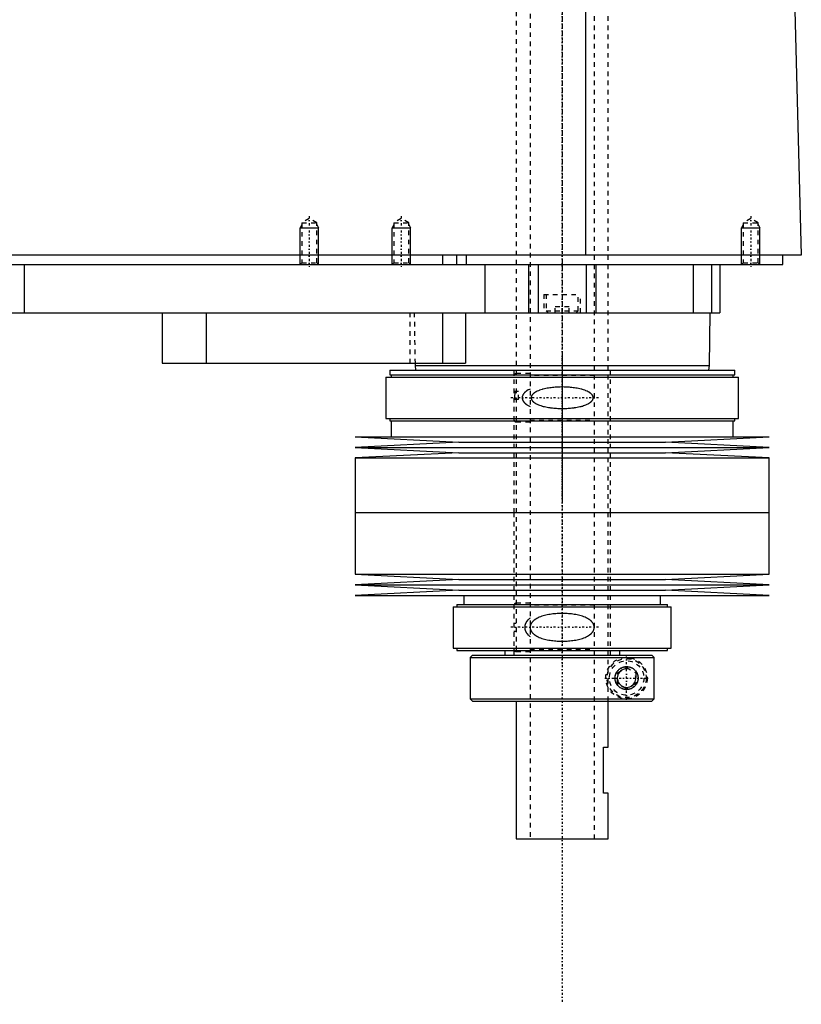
# Model space of a CAD drawing. Extents: x -139 to 502, y -146 to 645.
# Tile 4 of 6: x 332 to 502, y -146 to 68. Entities that reach past the tile are written whole.
import ezdxf

# ---------------------------------------------------------------- set-up
doc = ezdxf.new("R2010")
doc.units = 0
doc.linetypes.add('CENTER', pattern=[1.5, 0.45, -0.5, 0.05, -0.5])
doc.linetypes.add('DASHED', pattern=[2, 1, -1])
for name, color, linetype in [('AM_0', 7, 'CONTINUOUS'), ('AM_10', 7, 'CONTINUOUS'), ('AM_3', 7, 'DASHED'), ('AM_7', 7, 'CENTER')]:
    doc.layers.add(name, color=color, linetype=linetype)

msp = doc.modelspace()

# ---------------------------------------------------------------- linework, layer by layer
at = {"layer": 'AM_0', "color": 7, "linetype": 'CONTINUOUS'}
for p, q in [((455.15, 16.5), (455.15, 77.05)), ((500.5, 73.35), (502, 16.5)), ((502, 16.5), (100.5, 16.5)), ((424, 16.5), (424, 14.5)), ((427, 16.5), (427, 14.5)), ((429.15, 16.5), (429.15, 14.5)), ((498, 14.5), (498, 16.5)), ((144, 14.5), (498, 14.5)), ((333, 14.5), (333, 4)), ((433.21, 14.5), (433.21, 4)), ((442.7, 14.5), (442.7, 4)), ((444.81, 14.5), (444.81, 4)), ((455.19, 14.5), (455.19, 4)), ((457.3, 14.5), (457.3, 4)), ((478.5, 14.5), (478.5, 4)), ((482.5, 14.5), (482.5, 4)), ((484.3, 14.5), (484.3, 4)), ((489.01, 14.51), (489, 14.5)), ((288, 4), (484.3, 4)), ((363, 4), (363, -7)), ((372.56, 4), (372.56, -7)), ((424, 4), (424, -7)), ((429, 4), (429, -7)), ((482, -7.5), (482.18, 4)), ((363, -7), (429, -7)), ((412.48, -8.5), (412.48, -9.5)), ((412.48, -8.5), (487.52, -8.5)), ((417.99, -7), (418, -7.5)), ((418, -7.5), (418.1, -8.5)), ((418, -7.5), (482, -7.5)), ((481.9, -8.5), (482, -7.5)), ((487.52, -9.5), (487.52, -8.5)), ((411.68, -10), (411.68, -19)), ((411.68, -10), (488.32, -10)), ((412.48, -9.5), (487.52, -9.5)), ((412.82, -9.5), (412.82, -10)), ((487.18, -10), (487.18, -9.5)), ((488.32, -19), (488.32, -10)), ((411.68, -19), (488.32, -19)), ((412.48, -19), (412.48, -19.5)), ((487.52, -19.5), (487.52, -19)), ((412.48, -19.5), (487.52, -19.5)), ((412.82, -19.5), (412.82, -23)), ((487.18, -23), (487.18, -19.5)), ((405, -23), (427.5, -24.15)), ((405, -23), (495, -23)), ((472.5, -24.15), (495, -23)), ((427.5, -24.15), (405, -25.3)), ((405, -25.3), (427.5, -26.45)), ((405, -25.3), (495, -25.3)), ((427.5, -24.15), (472.5, -24.15)), ((495, -25.3), (472.5, -24.15)), ((472.5, -26.45), (495, -25.3)), ((427.5, -26.45), (405, -27.6)), ((405, -27.6), (405, -39.5)), ((405, -27.6), (495, -27.6)), ((427.5, -26.45), (472.5, -26.45)), ((495, -27.6), (472.5, -26.45)), ((495, -39.5), (495, -27.6)), ((405, -39.5), (495, -39.5)), ((405, -39.5), (405, -52.9)), ((405, -39.5), (495, -39.5)), ((495, -52.9), (495, -39.5)), ((405, -52.9), (427.5, -54.05)), ((405, -52.9), (495, -52.9)), ((472.5, -54.05), (495, -52.9)), ((427.5, -54.05), (405, -55.2)), ((405, -55.2), (427.5, -56.35)), ((405, -55.2), (495, -55.2)), ((427.5, -54.05), (472.5, -54.05)), ((495, -55.2), (472.5, -54.05)), ((472.5, -56.35), (495, -55.2)), ((427.5, -56.35), (405, -57.5)), ((405, -57.5), (495, -57.5)), ((427.5, -56.35), (472.5, -56.35)), ((428.6, -57.5), (428.6, -59.5)), ((471.4, -59.5), (471.4, -57.5)), ((495, -57.5), (472.5, -56.35)), ((427.1, -59.5), (427.1, -60)), ((427.1, -59.5), (472.9, -59.5)), ((472.9, -60), (472.9, -59.5)), ((426.3, -60), (426.3, -69)), ((426.3, -60), (473.7, -60)), ((473.7, -69), (473.7, -60)), ((426.3, -69), (473.7, -69)), ((427.1, -69), (427.1, -69.5)), ((427.1, -69.5), (472.9, -69.5)), ((430.5, -70.5), (430, -71)), ((430.5, -70.5), (469.49, -70.5)), ((437.5, -69.5), (437.5, -70.5)), ((462.5, -70.5), (462.5, -69.5)), ((469.99, -71), (469.49, -70.5)), ((472.9, -69.5), (472.9, -69)), ((430, -71), (430, -80)), ((430, -71), (469.99, -71)), ((469.99, -80), (469.99, -71)), ((430, -80), (430.5, -80.5)), ((430, -80), (469.99, -80)), ((430.5, -80.5), (469.49, -80.5)), ((440, -80.5), (440, -110.5)), ((460, -90.5), (460, -80.5)), ((469.99, -80), (469.49, -80.5)), ((459, -100.5), (459, -90.5)), ((459, -90.5), (460, -90.5)), ((460, -100.5), (459, -100.5)), ((460, -110.5), (460, -100.5)), ((440, -110.5), (460, -110.5))]:
    msp.add_line(p, q, dxfattribs=at)
msp.add_polyline3d([(461.5, -75.5, 0), (461.5, -75.49, 0), (461.5, -75.46, 0), (461.5, -75.43, 0), (461.5, -75.41, 0), (461.5, -75.4, 0), (461.5, -75.37, 0), (461.5, -75.34, 0), (461.51, -75.31, 0), (461.51, -75.28, 0), (461.51, -75.26, 0), (461.51, -75.24, 0), (461.52, -75.23, 0), (461.52, -75.2, 0), (461.52, -75.17, 0), (461.53, -75.14, 0), (461.53, -75.11, 0), (461.54, -75.08, 0), (461.54, -75.07, 0), (461.54, -75.05, 0), (461.55, -75.02, 0), (461.55, -75, 0), (461.55, -74.98, 0), (461.56, -74.97, 0), (461.56, -74.94, 0), (461.57, -74.91, 0), (461.57, -74.9, 0), (461.58, -74.88, 0), (461.59, -74.85, 0), (461.59, -74.82, 0), (461.6, -74.8, 0), (461.61, -74.77, 0), (461.62, -74.74, 0), (461.62, -74.73, 0), (461.63, -74.71, 0), (461.64, -74.68, 0), (461.65, -74.66, 0), (461.66, -74.63, 0), (461.67, -74.6, 0), (461.68, -74.58, 0), (461.68, -74.56, 0), (461.69, -74.55, 0), (461.7, -74.52, 0), (461.71, -74.49, 0), (461.72, -74.47, 0), (461.73, -74.44, 0), (461.75, -74.42, 0), (461.75, -74.4, 0), (461.76, -74.39, 0), (461.77, -74.37, 0), (461.79, -74.34, 0), (461.8, -74.31, 0), (461.81, -74.29, 0), (461.83, -74.27, 0), (461.83, -74.25, 0), (461.84, -74.24, 0), (461.85, -74.22, 0), (461.87, -74.19, 0), (461.88, -74.17, 0), (461.9, -74.15, 0), (461.91, -74.12, 0), (461.92, -74.11, 0), (461.93, -74.1, 0), (461.94, -74.08, 0), (461.96, -74.05, 0), (461.97, -74.04, 0), (462.02, -73.98, 0), (462.12, -73.86, 0), (462.22, -73.75, 0), (462.33, -73.64, 0), (462.44, -73.54, 0), (462.56, -73.45, 0), (462.62, -73.41, 0), (462.69, -73.37, 0), (462.81, -73.3, 0), (462.94, -73.23, 0), (463.01, -73.21, 0), (463.07, -73.18, 0), (463.21, -73.13, 0), (463.34, -73.09, 0), (463.41, -73.07, 0), (463.47, -73.06, 0), (463.6, -73.03, 0), (463.73, -73.01, 0), (463.86, -73, 0), (463.98, -73, 0), (464.11, -73, 0), (464.17, -73.01, 0), (464.23, -73.01, 0), (464.35, -73.03, 0), (464.48, -73.05, 0), (464.6, -73.07, 0), (464.72, -73.11, 0), (464.84, -73.15, 0), (464.9, -73.17, 0), (464.96, -73.19, 0), (465.08, -73.24, 0), (465.19, -73.3, 0), (465.3, -73.37, 0), (465.41, -73.44, 0), (465.51, -73.51, 0), (465.56, -73.55, 0), (465.61, -73.59, 0), (465.71, -73.68, 0), (465.8, -73.77, 0), (465.89, -73.86, 0), (465.97, -73.97, 0), (466.06, -74.08, 0), (466.1, -74.14, 0), (466.13, -74.2, 0), (466.21, -74.33, 0), (466.25, -74.41, 0), (466.26, -74.43, 0), (466.27, -74.45, 0), (466.28, -74.46, 0), (466.28, -74.48, 0), (466.29, -74.5, 0), (466.3, -74.52, 0), (466.31, -74.55, 0), (466.32, -74.57, 0), (466.33, -74.6, 0), (466.34, -74.61, 0), (466.34, -74.62, 0), (466.35, -74.65, 0), (466.36, -74.67, 0), (466.37, -74.7, 0), (466.38, -74.72, 0), (466.38, -74.75, 0), (466.39, -74.76, 0), (466.39, -74.77, 0), (466.4, -74.8, 0), (466.41, -74.82, 0), (466.41, -74.85, 0), (466.42, -74.88, 0), (466.43, -74.9, 0), (466.43, -74.92, 0), (466.43, -74.93, 0), (466.44, -74.96, 0), (466.45, -74.98, 0), (466.45, -75, 0), (466.45, -75.01, 0), (466.46, -75.04, 0), (466.46, -75.07, 0), (466.46, -75.08, 0), (466.47, -75.09, 0), (466.47, -75.12, 0), (466.48, -75.15, 0), (466.48, -75.18, 0), (466.48, -75.2, 0), (466.49, -75.23, 0), (466.49, -75.25, 0), (466.49, -75.26, 0), (466.49, -75.29, 0), (466.49, -75.32, 0), (466.5, -75.34, 0), (466.5, -75.37, 0), (466.5, -75.4, 0), (466.5, -75.41, 0), (466.5, -75.43, 0), (466.5, -75.46, 0), (466.5, -75.49, 0), (466.5, -75.5, 0), (466.5, -75.51, 0), (466.5, -75.54, 0), (466.5, -75.57, 0), (466.5, -75.59, 0), (466.5, -75.6, 0), (466.5, -75.63, 0), (466.5, -75.66, 0), (466.49, -75.68, 0), (466.49, -75.71, 0), (466.49, -75.74, 0), (466.49, -75.75, 0), (466.49, -75.77, 0), (466.48, -75.8, 0), (466.48, -75.82, 0), (466.48, -75.85, 0), (466.47, -75.88, 0), (466.47, -75.91, 0), (466.46, -75.92, 0), (466.46, -75.93, 0), (466.46, -75.96, 0), (466.45, -75.99, 0), (466.45, -76, 0), (466.45, -76.02, 0), (466.44, -76.04, 0), (466.43, -76.07, 0), (466.43, -76.08, 0), (466.43, -76.1, 0), (466.42, -76.12, 0), (466.41, -76.15, 0), (466.41, -76.18, 0), (466.4, -76.2, 0), (466.39, -76.23, 0), (466.39, -76.24, 0), (466.38, -76.25, 0), (466.38, -76.28, 0), (466.37, -76.3, 0), (466.36, -76.33, 0), (466.35, -76.35, 0), (466.34, -76.38, 0), (466.34, -76.39, 0), (466.33, -76.4, 0), (466.32, -76.43, 0), (466.31, -76.45, 0), (466.3, -76.48, 0), (466.29, -76.5, 0), (466.28, -76.52, 0), (466.28, -76.54, 0), (466.27, -76.55, 0), (466.26, -76.57, 0), (466.25, -76.59, 0), (466.21, -76.67, 0), (466.13, -76.8, 0), (466.1, -76.86, 0), (466.06, -76.92, 0), (465.97, -77.03, 0), (465.89, -77.14, 0), (465.8, -77.23, 0), (465.71, -77.32, 0), (465.61, -77.41, 0), (465.56, -77.45, 0), (465.51, -77.49, 0), (465.41, -77.56, 0), (465.3, -77.63, 0), (465.19, -77.7, 0), (465.08, -77.76, 0), (464.96, -77.81, 0), (464.9, -77.83, 0), (464.84, -77.85, 0), (464.72, -77.89, 0), (464.6, -77.93, 0), (464.48, -77.95, 0), (464.35, -77.97, 0), (464.23, -77.99, 0), (464.17, -77.99, 0), (464.11, -78, 0), (463.98, -78, 0), (463.86, -78, 0), (463.73, -77.99, 0), (463.6, -77.97, 0), (463.47, -77.94, 0), (463.41, -77.93, 0), (463.34, -77.91, 0), (463.21, -77.87, 0), (463.07, -77.82, 0), (463.01, -77.79, 0), (462.94, -77.77, 0), (462.81, -77.7, 0), (462.69, -77.63, 0), (462.62, -77.59, 0), (462.56, -77.55, 0), (462.44, -77.46, 0), (462.33, -77.36, 0), (462.22, -77.25, 0), (462.12, -77.14, 0), (462.02, -77.02, 0), (461.97, -76.96, 0), (461.96, -76.95, 0), (461.94, -76.92, 0), (461.93, -76.9, 0), (461.92, -76.89, 0), (461.91, -76.88, 0), (461.9, -76.85, 0), (461.88, -76.83, 0), (461.87, -76.81, 0), (461.85, -76.78, 0), (461.84, -76.76, 0), (461.83, -76.75, 0), (461.83, -76.73, 0), (461.81, -76.71, 0), (461.8, -76.69, 0), (461.79, -76.66, 0), (461.77, -76.63, 0), (461.76, -76.61, 0), (461.75, -76.6, 0), (461.75, -76.58, 0), (461.73, -76.56, 0), (461.72, -76.53, 0), (461.71, -76.51, 0), (461.7, -76.48, 0), (461.69, -76.45, 0), (461.68, -76.44, 0), (461.68, -76.42, 0), (461.67, -76.4, 0), (461.66, -76.37, 0), (461.65, -76.34, 0), (461.64, -76.32, 0), (461.63, -76.29, 0), (461.62, -76.27, 0), (461.62, -76.26, 0), (461.61, -76.23, 0), (461.6, -76.2, 0), (461.59, -76.18, 0), (461.59, -76.15, 0), (461.58, -76.12, 0), (461.57, -76.1, 0), (461.57, -76.09, 0), (461.56, -76.06, 0), (461.56, -76.03, 0), (461.55, -76.02, 0), (461.55, -76, 0), (461.55, -75.98, 0), (461.54, -75.95, 0), (461.54, -75.93, 0), (461.54, -75.92, 0), (461.53, -75.89, 0), (461.53, -75.86, 0), (461.52, -75.83, 0), (461.52, -75.8, 0), (461.52, -75.77, 0), (461.51, -75.76, 0), (461.51, -75.74, 0), (461.51, -75.72, 0), (461.51, -75.69, 0), (461.5, -75.66, 0), (461.5, -75.63, 0), (461.5, -75.6, 0), (461.5, -75.59, 0), (461.5, -75.57, 0), (461.5, -75.54, 0), (461.5, -75.51, 0), (461.5, -75.5, 0)], dxfattribs=at)
at = {"layer": 'AM_10', "color": 7, "linetype": 'CONTINUOUS'}
for p, q in [((393.38, 23.16), (393, 22.5)), ((393, 14.5), (393, 22.5)), ((393, 22.5), (397, 22.5)), ((396.62, 23.16), (397, 22.5)), ((397, 14.5), (397, 22.5)), ((413.38, 23.16), (413, 22.5)), ((413, 14.5), (413, 22.5)), ((413, 22.5), (417, 22.5)), ((416.62, 23.16), (417, 22.5)), ((417, 14.5), (417, 22.5)), ((489.38, 23.16), (489, 22.5)), ((489, 14.5), (489, 22.5)), ((489, 22.5), (493, 22.5)), ((492.62, 23.16), (493, 22.5)), ((493, 14.5), (493, 22.5))]:
    msp.add_line(p, q, dxfattribs=at)
msp.add_arc((464, -75.5), 2.01, 75, 15, dxfattribs=at)
at = {"layer": 'AM_3', "color": 6, "linetype": 'DASHED'}
for p, q in [((443, 569), (443, -110.5)), ((457, -110.5), (457, 569)), ((440, 553.5), (440, -70.5)), ((460, -80.5), (460, 553.5)), ((395, 24.5), (393.38, 23.56)), ((396.62, 23.56), (395, 24.5)), ((415, 24.5), (413.38, 23.56)), ((416.62, 23.56), (415, 24.5)), ((491, 24.5), (489.38, 23.56)), ((492.62, 23.56), (491, 24.5)), ((393.38, 23.56), (393.38, 14.88)), ((393.38, 23.56), (396.62, 23.56)), ((396.62, 14.88), (396.62, 23.56)), ((413.38, 23.56), (413.38, 14.88)), ((413.38, 23.56), (416.62, 23.56)), ((416.62, 14.88), (416.62, 23.56)), ((489.38, 23.56), (489.38, 14.88)), ((489.38, 23.56), (492.62, 23.56)), ((492.62, 14.88), (492.62, 23.56)), ((393.38, 14.88), (393, 14.5)), ((393.38, 14.88), (396.62, 14.88)), ((397, 14.5), (396.62, 14.88)), ((413.38, 14.88), (413, 14.5)), ((413.38, 14.88), (416.62, 14.88)), ((417, 14.5), (416.62, 14.88)), ((478.5, 14.5), (478.5, 4)), ((489.38, 14.88), (489.01, 14.51)), ((489.38, 14.88), (492.62, 14.88)), ((493, 14.5), (492.62, 14.88)), ((446, 8), (446, 4)), ((446, 8), (454, 8)), ((446.5, 8), (446.5, 4.4)), ((453.5, 4.4), (453.5, 8)), ((454, 4), (454, 8)), ((446.5, 4.4), (446.9, 4)), ((446.5, 4.4), (453.5, 4.4)), ((448.5, 4), (448.5, 5.25)), ((451.5, 5.25), (448.5, 5.25)), ((450, 4), (450, 5.25)), ((451.5, 4), (451.5, 5.25)), ((453.1, 4), (453.5, 4.4)), ((416.85, 4), (416.85, -7)), ((417.82, 4), (417.99, -7)), ((439.5, -8.5), (439.5, -39.5)), ((460.5, -39.5), (460.5, -8.5)), ((443, -9.25), (440, -9.25)), ((457, -9.65), (443, -9.65)), ((439.5, -13.1), (440.5, -13.1)), ((440.5, -14.9), (439.5, -14.9)), ((440.5, -13.16), (440, -13.16)), ((440.5, -14.9), (440.5, -13.1)), ((440, -19.75), (443, -19.75)), ((443, -19.35), (457, -19.35)), ((439.5, -39.5), (439.5, -70.5)), ((460.5, -70.5), (460.5, -39.5)), ((443, -59.2), (440, -59.2)), ((457, -59.6), (443, -59.6)), ((439.5, -63.55), (440, -63.55)), ((440, -65.35), (439.5, -65.35)), ((440, -69.7), (443, -69.7)), ((443, -69.3), (457, -69.3)), ((459.97, -80.5), (459.97, -70.5)), ((469.49, -70.5), (469.61, -70.62)), ((462, -74.35), (464, -73.19)), ((462, -76.65), (462, -74.35)), ((464, -73.19), (466, -74.35)), ((466, -74.35), (466, -76.65)), ((464, -77.81), (462, -76.65)), ((466, -76.65), (464, -77.81))]:
    msp.add_line(p, q, dxfattribs=at)
for points in [[(443, -12.6, 0), (442.86, -12.67, 0), (442.6, -12.81, 0), (442.34, -12.97, 0), (442.22, -13.06, 0), (442.2, -13.07, 0), (442.16, -13.1, 0), (442.12, -13.13, 0), (442.1, -13.15, 0), (442.08, -13.16, 0), (442.04, -13.19, 0), (442.01, -13.23, 0), (441.97, -13.26, 0), (441.93, -13.29, 0), (441.9, -13.32, 0), (441.88, -13.34, 0), (441.86, -13.36, 0), (441.83, -13.39, 0), (441.8, -13.42, 0), (441.76, -13.46, 0), (441.73, -13.49, 0), (441.7, -13.53, 0), (441.68, -13.55, 0), (441.67, -13.57, 0), (441.64, -13.6, 0), (441.61, -13.64, 0), (441.58, -13.68, 0), (441.55, -13.73, 0), (441.53, -13.77, 0), (441.51, -13.79, 0), (441.5, -13.81, 0), (441.47, -13.86, 0), (441.45, -13.9, 0), (441.43, -13.95, 0), (441.41, -13.99, 0), (441.39, -14.04, 0), (441.38, -14.06, 0), (441.37, -14.09, 0), (441.36, -14.14, 0), (441.34, -14.18, 0), (441.33, -14.23, 0), (441.32, -14.28, 0), (441.31, -14.33, 0), (441.31, -14.35, 0), (441.31, -14.38, 0), (441.3, -14.43, 0), (441.3, -14.48, 0), (441.3, -14.5, 0), (441.3, -14.52, 0), (441.3, -14.57, 0), (441.31, -14.62, 0), (441.31, -14.65, 0), (441.31, -14.67, 0), (441.32, -14.72, 0), (441.33, -14.77, 0), (441.34, -14.82, 0), (441.36, -14.86, 0), (441.37, -14.91, 0), (441.38, -14.94, 0), (441.39, -14.96, 0), (441.41, -15.01, 0), (441.43, -15.05, 0), (441.45, -15.1, 0), (441.47, -15.14, 0), (441.5, -15.19, 0), (441.51, -15.21, 0), (441.53, -15.23, 0), (441.55, -15.27, 0), (441.58, -15.32, 0), (441.61, -15.36, 0), (441.64, -15.4, 0), (441.67, -15.43, 0), (441.68, -15.45, 0), (441.7, -15.47, 0), (441.73, -15.51, 0), (441.76, -15.54, 0), (441.8, -15.58, 0), (441.83, -15.61, 0), (441.86, -15.64, 0), (441.88, -15.66, 0), (441.9, -15.68, 0), (441.93, -15.71, 0), (441.97, -15.74, 0), (442.01, -15.77, 0), (442.04, -15.81, 0), (442.08, -15.84, 0), (442.1, -15.85, 0), (442.12, -15.87, 0), (442.16, -15.9, 0), (442.2, -15.93, 0), (442.22, -15.94, 0), (442.24, -15.96, 0), (442.28, -15.98, 0), (442.32, -16.01, 0), (442.34, -16.03, 0), (442.36, -16.04, 0), (442.4, -16.07, 0), (442.44, -16.09, 0), (442.6, -16.19, 0), (442.86, -16.33, 0), (443, -16.4, 0)], [(450, -12.16, 0), (449.86, -12.16, 0), (449.58, -12.17, 0), (449.3, -12.17, 0), (449.16, -12.18, 0), (449.02, -12.19, 0), (448.73, -12.2, 0), (448.44, -12.22, 0), (448.16, -12.25, 0), (447.87, -12.27, 0), (447.58, -12.31, 0), (447.43, -12.33, 0), (447.29, -12.35, 0), (447, -12.39, 0), (446.72, -12.44, 0), (446.44, -12.49, 0), (446.16, -12.56, 0), (445.88, -12.62, 0), (445.75, -12.66, 0), (445.61, -12.7, 0), (445.35, -12.78, 0), (445.09, -12.86, 0), (444.96, -12.91, 0), (444.83, -12.96, 0), (444.59, -13.07, 0), (444.35, -13.19, 0), (444.23, -13.25, 0), (444.21, -13.26, 0), (444.17, -13.29, 0), (444.13, -13.31, 0), (444.12, -13.32, 0), (444.1, -13.33, 0), (444.06, -13.36, 0), (444.02, -13.38, 0), (443.99, -13.41, 0), (443.95, -13.43, 0), (443.91, -13.46, 0), (443.89, -13.47, 0), (443.88, -13.48, 0), (443.84, -13.51, 0), (443.81, -13.54, 0), (443.77, -13.57, 0), (443.74, -13.6, 0), (443.7, -13.63, 0), (443.68, -13.64, 0), (443.67, -13.66, 0), (443.63, -13.69, 0), (443.6, -13.73, 0), (443.57, -13.76, 0), (443.54, -13.8, 0), (443.51, -13.84, 0), (443.49, -13.85, 0), (443.48, -13.87, 0), (443.45, -13.91, 0), (443.42, -13.95, 0), (443.4, -13.99, 0), (443.37, -14.03, 0), (443.35, -14.08, 0), (443.34, -14.1, 0), (443.33, -14.12, 0), (443.31, -14.16, 0), (443.3, -14.21, 0), (443.28, -14.25, 0), (443.27, -14.3, 0), (443.26, -14.34, 0), (443.26, -14.36, 0), (443.25, -14.39, 0), (443.25, -14.43, 0), (443.25, -14.48, 0), (443.25, -14.5, 0), (443.25, -14.52, 0), (443.25, -14.57, 0), (443.25, -14.61, 0), (443.26, -14.64, 0), (443.26, -14.66, 0), (443.27, -14.7, 0), (443.28, -14.75, 0), (443.3, -14.79, 0), (443.31, -14.84, 0), (443.33, -14.88, 0), (443.34, -14.9, 0), (443.35, -14.92, 0), (443.37, -14.97, 0), (443.4, -15.01, 0), (443.42, -15.05, 0), (443.45, -15.09, 0), (443.48, -15.13, 0), (443.49, -15.15, 0), (443.51, -15.16, 0), (443.54, -15.2, 0), (443.57, -15.24, 0), (443.6, -15.27, 0), (443.63, -15.31, 0), (443.67, -15.34, 0), (443.68, -15.36, 0), (443.7, -15.37, 0), (443.74, -15.4, 0), (443.77, -15.43, 0), (443.81, -15.46, 0), (443.84, -15.49, 0), (443.88, -15.52, 0), (443.89, -15.53, 0), (443.91, -15.54, 0), (443.95, -15.57, 0), (443.99, -15.59, 0), (444.02, -15.62, 0), (444.06, -15.64, 0), (444.1, -15.67, 0), (444.12, -15.68, 0), (444.13, -15.69, 0), (444.17, -15.71, 0), (444.21, -15.74, 0), (444.23, -15.75, 0), (444.35, -15.81, 0), (444.59, -15.93, 0), (444.83, -16.04, 0), (445.09, -16.14, 0), (445.35, -16.22, 0), (445.61, -16.3, 0), (445.75, -16.34, 0), (445.88, -16.38, 0), (446.16, -16.44, 0), (446.44, -16.51, 0), (446.72, -16.56, 0), (447, -16.61, 0), (447.29, -16.65, 0), (447.43, -16.67, 0), (447.58, -16.69, 0), (447.87, -16.73, 0), (448.16, -16.75, 0), (448.44, -16.78, 0), (448.73, -16.8, 0), (449.02, -16.81, 0), (449.16, -16.82, 0), (449.3, -16.83, 0), (449.58, -16.83, 0), (449.86, -16.84, 0), (450, -16.84, 0), (450.14, -16.84, 0), (450.42, -16.83, 0), (450.7, -16.83, 0), (450.84, -16.82, 0), (450.98, -16.81, 0), (451.27, -16.8, 0), (451.56, -16.78, 0), (451.84, -16.75, 0), (452.13, -16.73, 0), (452.42, -16.69, 0), (452.57, -16.67, 0), (452.71, -16.65, 0), (453, -16.61, 0), (453.28, -16.56, 0), (453.56, -16.51, 0), (453.84, -16.44, 0), (454.12, -16.38, 0), (454.25, -16.34, 0), (454.39, -16.3, 0), (454.65, -16.22, 0), (454.91, -16.14, 0), (455.17, -16.04, 0), (455.41, -15.93, 0), (455.65, -15.81, 0), (455.77, -15.75, 0), (455.79, -15.74, 0), (455.83, -15.71, 0), (455.87, -15.69, 0), (455.88, -15.68, 0), (455.9, -15.67, 0), (455.94, -15.64, 0), (455.98, -15.62, 0), (456.01, -15.59, 0), (456.05, -15.57, 0), (456.09, -15.54, 0), (456.11, -15.53, 0), (456.12, -15.52, 0), (456.16, -15.49, 0), (456.19, -15.46, 0), (456.23, -15.43, 0), (456.26, -15.4, 0), (456.3, -15.37, 0), (456.32, -15.36, 0), (456.33, -15.34, 0), (456.37, -15.31, 0), (456.4, -15.27, 0), (456.43, -15.24, 0), (456.46, -15.2, 0), (456.49, -15.16, 0), (456.51, -15.15, 0), (456.52, -15.13, 0), (456.55, -15.09, 0), (456.58, -15.05, 0), (456.6, -15.01, 0), (456.63, -14.97, 0), (456.65, -14.92, 0), (456.66, -14.9, 0), (456.67, -14.88, 0), (456.69, -14.84, 0), (456.7, -14.79, 0), (456.72, -14.75, 0), (456.73, -14.7, 0), (456.74, -14.66, 0), (456.74, -14.64, 0), (456.75, -14.61, 0), (456.75, -14.57, 0), (456.75, -14.52, 0), (456.75, -14.5, 0), (456.75, -14.48, 0), (456.75, -14.43, 0), (456.75, -14.39, 0), (456.74, -14.36, 0), (456.74, -14.34, 0), (456.73, -14.3, 0), (456.72, -14.25, 0), (456.7, -14.21, 0), (456.69, -14.16, 0), (456.67, -14.12, 0), (456.66, -14.1, 0), (456.65, -14.08, 0), (456.63, -14.03, 0), (456.6, -13.99, 0), (456.58, -13.95, 0), (456.55, -13.91, 0), (456.52, -13.87, 0), (456.51, -13.85, 0), (456.49, -13.84, 0), (456.46, -13.8, 0), (456.43, -13.76, 0), (456.4, -13.73, 0), (456.37, -13.69, 0), (456.33, -13.66, 0), (456.32, -13.64, 0), (456.3, -13.63, 0), (456.26, -13.6, 0), (456.23, -13.57, 0), (456.19, -13.54, 0), (456.16, -13.51, 0), (456.12, -13.48, 0), (456.11, -13.47, 0), (456.09, -13.46, 0), (456.05, -13.43, 0), (456.01, -13.41, 0), (455.98, -13.38, 0), (455.94, -13.36, 0), (455.9, -13.33, 0), (455.88, -13.32, 0), (455.87, -13.31, 0), (455.83, -13.29, 0), (455.79, -13.26, 0), (455.77, -13.25, 0), (455.65, -13.19, 0), (455.41, -13.07, 0), (455.17, -12.96, 0), (455.04, -12.91, 0), (454.91, -12.86, 0), (454.65, -12.78, 0), (454.39, -12.7, 0), (454.25, -12.66, 0), (454.12, -12.62, 0), (453.84, -12.56, 0), (453.56, -12.49, 0), (453.28, -12.44, 0), (453, -12.39, 0), (452.71, -12.35, 0), (452.57, -12.33, 0), (452.42, -12.31, 0), (452.13, -12.27, 0), (451.84, -12.25, 0), (451.56, -12.22, 0), (451.27, -12.2, 0), (450.98, -12.19, 0), (450.84, -12.18, 0), (450.7, -12.17, 0), (450.42, -12.17, 0), (450.14, -12.16, 0), (450, -12.16, 0)], [(440, -13.16, 0), (440, -13.16, 0), (440, -13.16, 0), (439.99, -13.16, 0), (439.99, -13.16, 0), (439.99, -13.16, 0), (439.99, -13.16, 0), (439.98, -13.16, 0), (439.98, -13.16, 0), (439.98, -13.16, 0), (439.98, -13.16, 0), (439.97, -13.16, 0), (439.97, -13.16, 0), (439.97, -13.16, 0), (439.97, -13.16, 0), (439.96, -13.16, 0), (439.96, -13.16, 0), (439.96, -13.16, 0), (439.96, -13.16, 0), (439.96, -13.16, 0), (439.95, -13.16, 0), (439.95, -13.17, 0), (439.95, -13.17, 0), (439.95, -13.17, 0), (439.95, -13.17, 0), (439.94, -13.17, 0), (439.94, -13.17, 0), (439.94, -13.17, 0), (439.94, -13.17, 0), (439.93, -13.17, 0), (439.93, -13.17, 0), (439.93, -13.18, 0), (439.93, -13.18, 0), (439.93, -13.18, 0), (439.93, -13.18, 0), (439.92, -13.18, 0), (439.92, -13.18, 0), (439.92, -13.18, 0), (439.92, -13.18, 0), (439.91, -13.19, 0), (439.91, -13.19, 0), (439.91, -13.19, 0), (439.91, -13.19, 0), (439.91, -13.19, 0), (439.9, -13.19, 0), (439.9, -13.19, 0), (439.9, -13.2, 0), (439.9, -13.2, 0), (439.9, -13.2, 0), (439.9, -13.2, 0), (439.89, -13.2, 0), (439.89, -13.21, 0), (439.87, -13.22, 0), (439.87, -13.23, 0), (439.86, -13.23, 0), (439.85, -13.25, 0), (439.84, -13.26, 0), (439.83, -13.28, 0), (439.82, -13.29, 0), (439.81, -13.3, 0), (439.81, -13.31, 0), (439.8, -13.32, 0), (439.8, -13.34, 0), (439.79, -13.35, 0), (439.78, -13.36, 0), (439.78, -13.37, 0), (439.77, -13.38, 0), (439.77, -13.4, 0), (439.76, -13.41, 0), (439.76, -13.42, 0), (439.76, -13.43, 0), (439.75, -13.45, 0), (439.73, -13.5, 0), (439.71, -13.6, 0), (439.68, -13.7, 0), (439.67, -13.81, 0), (439.65, -13.91, 0), (439.65, -13.97, 0), (439.64, -14.02, 0), (439.63, -14.13, 0), (439.63, -14.23, 0), (439.62, -14.34, 0), (439.62, -14.44, 0), (439.62, -14.54, 0), (439.62, -14.59, 0), (439.62, -14.64, 0), (439.63, -14.74, 0), (439.63, -14.85, 0), (439.63, -14.9, 0)], [(450, -61.44, 0), (449.85, -61.44, 0), (449.55, -61.44, 0), (449.24, -61.45, 0), (449.09, -61.46, 0), (448.93, -61.47, 0), (448.62, -61.49, 0), (448.31, -61.51, 0), (447.99, -61.55, 0), (447.68, -61.59, 0), (447.37, -61.63, 0), (447.22, -61.66, 0), (447.06, -61.68, 0), (446.76, -61.74, 0), (446.45, -61.81, 0), (446.15, -61.88, 0), (445.86, -61.96, 0), (445.57, -62.05, 0), (445.43, -62.1, 0), (445.29, -62.15, 0), (445.02, -62.26, 0), (444.75, -62.38, 0), (444.62, -62.45, 0), (444.49, -62.52, 0), (444.25, -62.66, 0), (444.11, -62.76, 0), (444.07, -62.78, 0), (444.03, -62.81, 0), (444.01, -62.82, 0), (443.99, -62.84, 0), (443.95, -62.87, 0), (443.91, -62.9, 0), (443.9, -62.91, 0), (443.88, -62.93, 0), (443.84, -62.96, 0), (443.8, -62.99, 0), (443.78, -63, 0), (443.77, -63.02, 0), (443.73, -63.05, 0), (443.69, -63.09, 0), (443.66, -63.12, 0), (443.62, -63.15, 0), (443.59, -63.19, 0), (443.57, -63.21, 0), (443.56, -63.23, 0), (443.52, -63.26, 0), (443.49, -63.3, 0), (443.46, -63.34, 0), (443.42, -63.38, 0), (443.39, -63.42, 0), (443.38, -63.44, 0), (443.36, -63.46, 0), (443.33, -63.51, 0), (443.3, -63.55, 0), (443.28, -63.59, 0), (443.25, -63.64, 0), (443.22, -63.69, 0), (443.21, -63.71, 0), (443.2, -63.73, 0), (443.18, -63.78, 0), (443.16, -63.83, 0), (443.14, -63.88, 0), (443.12, -63.92, 0), (443.1, -63.97, 0), (443.09, -64, 0), (443.09, -64.02, 0), (443.07, -64.07, 0), (443.06, -64.12, 0), (443.05, -64.17, 0), (443.04, -64.22, 0), (443.03, -64.27, 0), (443.03, -64.3, 0), (443.03, -64.32, 0), (443.03, -64.37, 0), (443.02, -64.43, 0), (443.02, -64.45, 0), (443.02, -64.47, 0), (443.03, -64.53, 0), (443.03, -64.58, 0), (443.03, -64.6, 0), (443.03, -64.63, 0), (443.04, -64.68, 0), (443.05, -64.73, 0), (443.06, -64.78, 0), (443.07, -64.83, 0), (443.09, -64.88, 0), (443.09, -64.9, 0), (443.1, -64.93, 0), (443.12, -64.98, 0), (443.14, -65.02, 0), (443.16, -65.07, 0), (443.18, -65.12, 0), (443.2, -65.17, 0), (443.21, -65.19, 0), (443.22, -65.21, 0), (443.25, -65.26, 0), (443.28, -65.31, 0), (443.3, -65.35, 0), (443.33, -65.39, 0), (443.36, -65.44, 0), (443.38, -65.46, 0), (443.39, -65.48, 0), (443.42, -65.52, 0), (443.46, -65.56, 0), (443.49, -65.6, 0), (443.52, -65.64, 0), (443.56, -65.67, 0), (443.57, -65.69, 0), (443.59, -65.71, 0), (443.62, -65.75, 0), (443.66, -65.78, 0), (443.69, -65.81, 0), (443.73, -65.85, 0), (443.77, -65.88, 0), (443.78, -65.9, 0), (443.8, -65.91, 0), (443.84, -65.94, 0), (443.88, -65.97, 0), (443.9, -65.99, 0), (443.91, -66, 0), (443.95, -66.03, 0), (443.99, -66.06, 0), (444.01, -66.08, 0), (444.03, -66.09, 0), (444.07, -66.12, 0), (444.11, -66.14, 0), (444.25, -66.24, 0), (444.49, -66.38, 0), (444.75, -66.52, 0), (445.02, -66.64, 0), (445.29, -66.75, 0), (445.43, -66.8, 0), (445.57, -66.85, 0), (445.86, -66.94, 0), (446.15, -67.02, 0), (446.45, -67.09, 0), (446.76, -67.16, 0), (447.06, -67.22, 0), (447.22, -67.24, 0), (447.37, -67.27, 0), (447.68, -67.31, 0), (447.99, -67.35, 0), (448.31, -67.39, 0), (448.62, -67.41, 0), (448.93, -67.43, 0), (449.09, -67.44, 0), (449.24, -67.45, 0), (449.55, -67.46, 0), (449.85, -67.46, 0), (450, -67.46, 0), (450.15, -67.46, 0), (450.45, -67.46, 0), (450.76, -67.45, 0), (450.91, -67.44, 0), (451.07, -67.43, 0), (451.38, -67.41, 0), (451.69, -67.39, 0), (452.01, -67.35, 0), (452.32, -67.31, 0), (452.63, -67.27, 0), (452.78, -67.24, 0), (452.94, -67.22, 0), (453.24, -67.16, 0), (453.55, -67.09, 0), (453.85, -67.02, 0), (454.14, -66.94, 0), (454.43, -66.85, 0), (454.57, -66.8, 0), (454.71, -66.75, 0), (454.98, -66.64, 0), (455.25, -66.52, 0), (455.51, -66.38, 0), (455.75, -66.24, 0), (455.89, -66.14, 0), (455.93, -66.12, 0), (455.97, -66.09, 0), (455.99, -66.08, 0), (456.01, -66.06, 0), (456.05, -66.03, 0), (456.09, -66, 0), (456.1, -65.99, 0), (456.12, -65.97, 0), (456.16, -65.94, 0), (456.2, -65.91, 0), (456.22, -65.9, 0), (456.23, -65.88, 0), (456.27, -65.85, 0), (456.31, -65.81, 0), (456.34, -65.78, 0), (456.38, -65.75, 0), (456.41, -65.71, 0), (456.43, -65.69, 0), (456.44, -65.67, 0), (456.48, -65.64, 0), (456.51, -65.6, 0), (456.54, -65.56, 0), (456.58, -65.52, 0), (456.61, -65.48, 0), (456.62, -65.46, 0), (456.64, -65.44, 0), (456.67, -65.39, 0), (456.7, -65.35, 0), (456.72, -65.31, 0), (456.75, -65.26, 0), (456.78, -65.21, 0), (456.79, -65.19, 0), (456.8, -65.17, 0), (456.82, -65.12, 0), (456.84, -65.07, 0), (456.86, -65.02, 0), (456.88, -64.98, 0), (456.9, -64.93, 0), (456.91, -64.9, 0), (456.91, -64.88, 0), (456.93, -64.83, 0), (456.94, -64.78, 0), (456.95, -64.73, 0), (456.96, -64.68, 0), (456.97, -64.63, 0), (456.97, -64.6, 0), (456.97, -64.58, 0), (456.97, -64.53, 0), (456.98, -64.47, 0), (456.98, -64.45, 0), (456.98, -64.43, 0), (456.97, -64.37, 0), (456.97, -64.32, 0), (456.97, -64.3, 0), (456.97, -64.27, 0), (456.96, -64.22, 0), (456.95, -64.17, 0), (456.94, -64.12, 0), (456.93, -64.07, 0), (456.91, -64.02, 0), (456.91, -64, 0), (456.9, -63.97, 0), (456.88, -63.92, 0), (456.86, -63.88, 0), (456.84, -63.83, 0), (456.82, -63.78, 0), (456.8, -63.73, 0), (456.79, -63.71, 0), (456.78, -63.69, 0), (456.75, -63.64, 0), (456.72, -63.59, 0), (456.7, -63.55, 0), (456.67, -63.51, 0), (456.64, -63.46, 0), (456.62, -63.44, 0), (456.61, -63.42, 0), (456.58, -63.38, 0), (456.54, -63.34, 0), (456.51, -63.3, 0), (456.48, -63.26, 0), (456.44, -63.23, 0), (456.43, -63.21, 0), (456.41, -63.19, 0), (456.38, -63.15, 0), (456.34, -63.12, 0), (456.31, -63.09, 0), (456.27, -63.05, 0), (456.23, -63.02, 0), (456.22, -63, 0), (456.2, -62.99, 0), (456.16, -62.96, 0), (456.12, -62.93, 0), (456.1, -62.91, 0), (456.09, -62.9, 0), (456.05, -62.87, 0), (456.01, -62.84, 0), (455.99, -62.82, 0), (455.97, -62.81, 0), (455.93, -62.78, 0), (455.89, -62.76, 0), (455.75, -62.66, 0), (455.51, -62.52, 0), (455.38, -62.45, 0), (455.25, -62.38, 0), (454.98, -62.26, 0), (454.71, -62.15, 0), (454.57, -62.1, 0), (454.43, -62.05, 0), (454.14, -61.96, 0), (453.85, -61.88, 0), (453.55, -61.81, 0), (453.24, -61.74, 0), (452.94, -61.68, 0), (452.78, -61.66, 0), (452.63, -61.63, 0), (452.32, -61.59, 0), (452.01, -61.55, 0), (451.69, -61.51, 0), (451.38, -61.49, 0), (451.07, -61.47, 0), (450.91, -61.46, 0), (450.76, -61.45, 0), (450.45, -61.44, 0), (450.15, -61.44, 0), (450, -61.44, 0)], [(443, -62.46, 0), (442.89, -62.54, 0), (442.77, -62.64, 0), (442.74, -62.67, 0), (442.71, -62.7, 0), (442.69, -62.72, 0), (442.67, -62.73, 0), (442.64, -62.76, 0), (442.61, -62.79, 0), (442.58, -62.82, 0), (442.55, -62.85, 0), (442.52, -62.89, 0), (442.5, -62.9, 0), (442.49, -62.92, 0), (442.46, -62.95, 0), (442.43, -62.98, 0), (442.42, -63, 0), (442.4, -63.02, 0), (442.38, -63.05, 0), (442.35, -63.08, 0), (442.34, -63.1, 0), (442.32, -63.12, 0), (442.3, -63.15, 0), (442.27, -63.19, 0), (442.25, -63.22, 0), (442.22, -63.25, 0), (442.2, -63.29, 0), (442.19, -63.31, 0), (442.18, -63.33, 0), (442.15, -63.36, 0), (442.13, -63.4, 0), (442.11, -63.44, 0), (442.09, -63.48, 0), (442.07, -63.52, 0), (442.06, -63.54, 0), (442.05, -63.56, 0), (442.03, -63.6, 0), (442.01, -63.64, 0), (441.99, -63.68, 0), (441.98, -63.72, 0), (441.96, -63.77, 0), (441.95, -63.79, 0), (441.94, -63.81, 0), (441.93, -63.85, 0), (441.92, -63.9, 0), (441.9, -63.94, 0), (441.89, -63.99, 0), (441.88, -64.03, 0), (441.88, -64.05, 0), (441.87, -64.08, 0), (441.87, -64.12, 0), (441.86, -64.16, 0), (441.85, -64.21, 0), (441.85, -64.25, 0), (441.84, -64.3, 0), (441.84, -64.32, 0), (441.84, -64.34, 0), (441.84, -64.39, 0), (441.84, -64.43, 0), (441.84, -64.45, 0), (441.84, -64.47, 0), (441.84, -64.51, 0), (441.84, -64.56, 0), (441.84, -64.58, 0), (441.84, -64.6, 0), (441.85, -64.65, 0), (441.85, -64.69, 0), (441.86, -64.74, 0), (441.87, -64.78, 0), (441.87, -64.82, 0), (441.88, -64.85, 0), (441.88, -64.87, 0), (441.89, -64.91, 0), (441.9, -64.96, 0), (441.92, -65, 0), (441.93, -65.05, 0), (441.94, -65.09, 0), (441.95, -65.11, 0), (441.96, -65.13, 0), (441.98, -65.18, 0), (441.99, -65.22, 0), (442.01, -65.26, 0), (442.03, -65.3, 0), (442.05, -65.34, 0), (442.06, -65.36, 0), (442.07, -65.38, 0), (442.09, -65.42, 0), (442.11, -65.46, 0), (442.13, -65.5, 0), (442.15, -65.54, 0), (442.18, -65.57, 0), (442.19, -65.59, 0), (442.2, -65.61, 0), (442.22, -65.65, 0), (442.25, -65.68, 0), (442.27, -65.71, 0), (442.3, -65.75, 0), (442.32, -65.78, 0), (442.34, -65.8, 0), (442.35, -65.82, 0), (442.38, -65.85, 0), (442.4, -65.88, 0), (442.42, -65.9, 0), (442.43, -65.92, 0), (442.46, -65.95, 0), (442.49, -65.98, 0), (442.5, -66, 0), (442.52, -66.01, 0), (442.55, -66.05, 0), (442.58, -66.08, 0), (442.61, -66.11, 0), (442.64, -66.14, 0), (442.67, -66.17, 0), (442.69, -66.18, 0), (442.71, -66.2, 0), (442.74, -66.23, 0), (442.77, -66.26, 0), (442.89, -66.36, 0), (443, -66.44, 0)]]:
    msp.add_polyline3d(points, dxfattribs=at)
for radius in [4.5, 4.25, 3.75, 2.5]:
    msp.add_circle((464, -75.5), radius, dxfattribs=at)
for centre, start, end in [((440, -9.75), 90, 180), ((440, -19.25), 180, 270), ((440, -59.7), 90, 180), ((440, -69.2), 180, 270)]:
    msp.add_arc(centre, 0.5, start, end, dxfattribs=at)
at = {"layer": 'AM_7', "color": 4, "linetype": 'CENTER'}
for p, q in [((450, 644.98), (450, -146.47)), ((450, 224.39), (450, -37.19)), ((395, 25), (395, 14)), ((415, 25), (415, 14)), ((491, 25), (491, 14)), ((450, -5.4), (450, -73.6)), ((450, -6.95), (450, -41.05)), ((457.88, -14.5), (438.62, -14.5)), ((457.88, -64.45), (438.62, -64.45)), ((464, -80.22), (464, -70.78)), ((459.27, -75.5), (468.73, -75.5))]:
    msp.add_line(p, q, dxfattribs=at)

doc.saveas('drawing.dxf')
